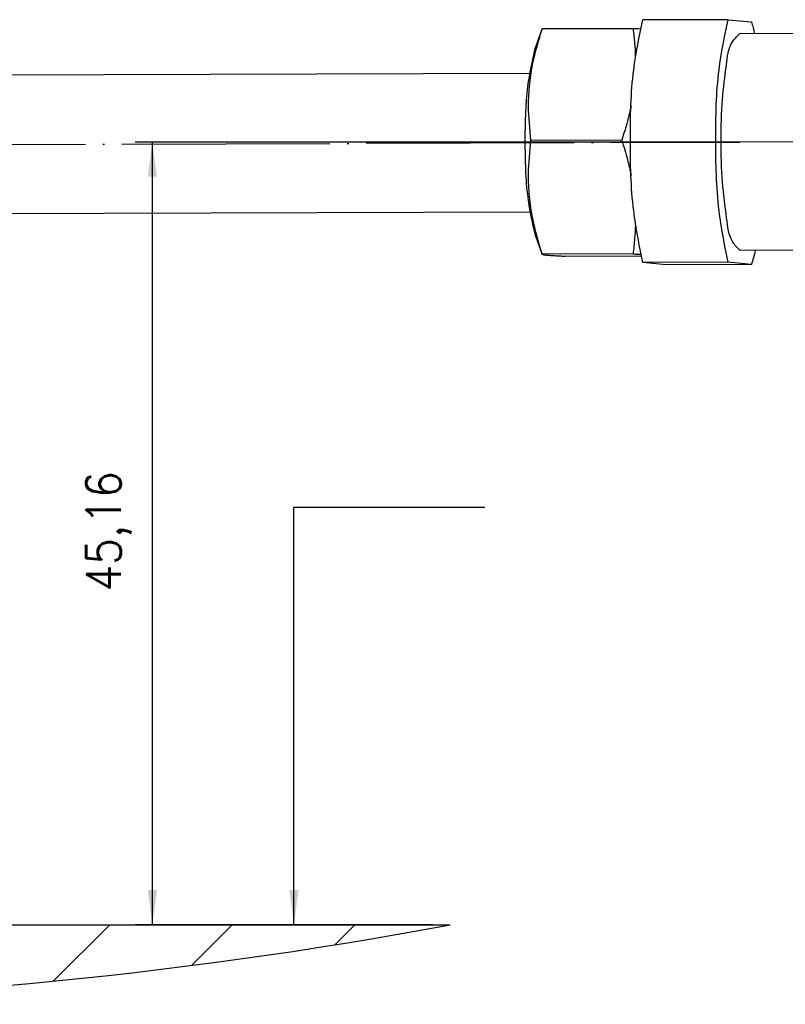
# Model space of a CAD drawing. Header units: millimetres. Extents: x -235 to 2569, y -109 to 485.
# Tile 16 of 40: x 264 to 309, y 286 to 343. Entities that reach past the tile are written whole.
import ezdxf

# ---------------------------------------------------------------- set-up
doc = ezdxf.new("R2010")
doc.units = ezdxf.units.MM
doc.linetypes.add('DOT_CENTER', pattern=[14, 12, -1, 0, -1])
doc.layers.add('1', color=7, linetype='Continuous')
doc.styles.add('CONVERTER_11', font='txt.shx', dxfattribs={"width": 0.9})
doc.dimstyles.new('ME10_DIM_16', dxfattribs={"dimtxt": 2, "dimasz": 2, "dimexe": 1, "dimexo": 1, "dimgap": 1, "dimtad": 1, "dimdsep": 46, "dimtxsty": 'CONVERTER_11', "dimsah": 1, "dimcen": 0.09, "dimclrd": 2, "dimclre": 2, "dimclrt": 2, "dimadec": 0, "dimazin": 0, "dimtfac": 1, "dimtdec": 4, "dimtix": 1, "dimtmove": 0, "dimatfit": 3, "dimfxl": 1, "dimtolj": 1, "dimtzin": 0, "dimarcsym": 0})
doc.dimstyles.get("Standard").update_dxf_attribs({"dimtxt": 0.18, "dimasz": 0.18, "dimexe": 0.18, "dimexo": 0.0625, "dimgap": 0.09, "dimtad": 0, "dimtih": 1, "dimtoh": 1, "dimdec": 4, "dimzin": 0, "dimdsep": 46, "dimtxsty": 'Standard', "dimcen": 0.09, "dimadec": 0, "dimazin": 0, "dimtfac": 1, "dimtdec": 4, "dimtofl": 0, "dimtmove": 0, "dimatfit": 3, "dimfxl": 1, "dimtolj": 1, "dimtzin": 0, "dimarcsym": 0})

# ---------------------------------------------------------------- blocks, each defined once
blk = doc.blocks.new('COUPLING_BAR__68', base_point=(176.731, 328.623))
at = {"color": 7, "linetype": 'Continuous'}
for p, q in [((305.25, 343.021), (300.326, 343.006)), ((305.25, 343.021), (306.595, 342.888)), ((294.123, 341.357), (294.52, 342.478)), ((294.528, 342.486), (294.52, 342.478)), ((299.765, 342.502), (294.528, 342.486)), ((323.385, 342.259), (305.903, 342.206)), ((293.799, 339.918), (230.573, 339.724)), ((299.113, 336.068), (293.876, 336.052)), ((293.823, 331.918), (230.597, 331.724)), ((294.156, 330.482), (294.52, 329.475)), ((323.423, 329.759), (305.942, 329.706)), ((294.52, 329.475), (294.528, 329.488)), ((299.765, 329.504), (294.528, 329.488)), ((300.225, 329.373), (295.831, 329.359)), ((305.25, 329.023), (300.326, 329.008)), ((301.671, 328.875), (300.326, 329.008)), ((306.595, 328.89), (305.25, 329.023)), ((306.595, 328.89), (301.671, 328.875))]:
    blk.add_line(p, q, dxfattribs=at)
for points, knots in [([(300.326, 329.008), (300.126, 330.001), (299.655, 332.332), (299.585, 336.065), (299.649, 339.766), (300.126, 342.048), (300.326, 343.006)], [0, 0, 0, 0, 3.034108, 7.120017, 11.167859, 14.099827, 14.099827, 14.099827, 14.099827]), ([(305.25, 329.023), (305.05, 330.016), (304.579, 332.347), (304.509, 336.08), (304.573, 339.781), (305.05, 342.063), (305.25, 343.021)], [0, 0, 0, 0, 3.034108, 7.120017, 11.167859, 14.099827, 14.099827, 14.099827, 14.099827]), ([(306.595, 342.888), (306.626, 342.781), (306.691, 342.556), (306.743, 342.328), (306.771, 342.208)], [0, 0, 0, 0, 0.3349203, 0.7020992, 0.7020992, 0.7020992, 0.7020992]), ([(293.876, 336.052), (293.809, 336.718), (293.698, 337.812), (293.788, 339.33), (294.019, 340.822), (294.335, 341.856), (294.528, 342.486)], [0, 0, 0, 0, 2.006211, 3.290212, 4.552116, 6.526882, 6.526882, 6.526882, 6.526882]), ([(299.765, 342.502), (299.799, 342.22), (299.862, 341.693), (299.885, 341.162), (299.896, 340.916)], [0, 0, 0, 0, 0.852861, 1.592136, 1.592136, 1.592136, 1.592136]), ([(300.18, 342.482), (300.116, 342.486), (299.978, 342.493), (299.84, 342.499), (299.765, 342.502)], [0, 0, 0, 0, 0.1906916, 0.4150141, 0.4150141, 0.4150141, 0.4150141]), ([(304.837, 336.063), (304.846, 336.854), (304.861, 338.317), (305.133, 340.172), (305.273, 341.582), (305.754, 342.057), (305.903, 342.206)], [0, 0, 0, 0, 2.359185, 4.363286, 5.734967, 6.355618, 6.355618, 6.355618, 6.355618]), ([(293.548, 336.025), (293.557, 337.079), (293.572, 338.877), (293.962, 340.631), (294.123, 341.357)], [0, 0, 0, 0, 3.150445, 5.37578, 5.37578, 5.37578, 5.37578]), ([(299.653, 338.054), (299.586, 337.754), (299.438, 337.083), (299.229, 336.429), (299.113, 336.068)], [0, 0, 0, 0, 0.921639, 2.059267, 2.059267, 2.059267, 2.059267]), ([(294.156, 330.482), (293.986, 331.237), (293.575, 333.059), (293.558, 334.929), (293.548, 336.025)], [0, 0, 0, 0, 2.316328, 5.589539, 5.589539, 5.589539, 5.589539]), ([(294.528, 329.488), (294.324, 330.169), (293.996, 331.268), (293.775, 332.829), (293.704, 334.34), (293.811, 335.409), (293.876, 336.052)], [0, 0, 0, 0, 2.128297, 3.434133, 4.720795, 6.654203, 6.654203, 6.654203, 6.654203]), ([(299.113, 336.068), (299.23, 335.697), (299.44, 335.025), (299.589, 334.337), (299.656, 334.029)], [0, 0, 0, 0, 1.164515, 2.110431, 2.110431, 2.110431, 2.110431]), ([(305.942, 329.706), (305.788, 329.86), (305.292, 330.357), (305.147, 331.819), (304.863, 333.739), (304.846, 335.25), (304.837, 336.063)], [0, 0, 0, 0, 0.642462, 2.070619, 4.149099, 6.575885, 6.575885, 6.575885, 6.575885]), ([(299.898, 331.173), (299.887, 330.915), (299.865, 330.357), (299.8, 329.802), (299.765, 329.504)], [0, 0, 0, 0, 0.77397, 1.674126, 1.674126, 1.674126, 1.674126]), ([(306.809, 329.708), (306.777, 329.563), (306.715, 329.287), (306.634, 329.017), (306.595, 328.89)], [0, 0, 0, 0, 0.4479785, 0.8459278, 0.8459278, 0.8459278, 0.8459278]), ([(295.831, 329.359), (295.744, 329.363), (295.584, 329.37), (295.366, 329.381), (295.187, 329.392), (295.043, 329.401), (294.927, 329.409), (294.821, 329.418), (294.725, 329.427), (294.642, 329.438), (294.584, 329.448), (294.549, 329.458), (294.528, 329.465), (294.522, 329.472), (294.52, 329.475)], [0, 0, 0, 0, 0.261925, 0.478866, 0.656171, 0.799193, 0.91328, 1.003783, 1.118426, 1.201249, 1.257505, 1.2925, 1.311692, 1.320977, 1.320977, 1.320977, 1.320977]), ([(299.765, 329.504), (299.843, 329.501), (299.987, 329.494), (300.132, 329.487), (300.198, 329.483)], [0, 0, 0, 0, 0.2342855, 0.4333608, 0.4333608, 0.4333608, 0.4333608])]:
    blk.add_open_spline(points, degree=3, knots=knots, dxfattribs=at)
at = {"layer": '1', "color": 2, "linetype": 'DOT_CENTER'}
for p, q in [((199.778, 335.629), (305.923, 335.956)), ((325.404, 336.016), (303.923, 335.95))]:
    blk.add_line(p, q, dxfattribs=at)
blk = doc.blocks.new('COUPLING_BAR_BLOCK__70', base_point=(158.731, 312.594))
blk.add_blockref('COUPLING_BAR__68', (176.731, 328.623))
blk = doc.blocks.new('READING_HEAD__72', base_point=(116.731, 312.594))
blk.add_blockref('COUPLING_BAR_BLOCK__70', (158.731, 312.594))
blk = doc.blocks.new('PB_1340__84', base_point=(-72.269, 290.294))
blk.add_blockref('READING_HEAD__72', (116.731, 312.594))
blk = doc.blocks.new('*D126')
at = {"layer": '1', "color": 2, "linetype": 'Continuous'}
for p, q in [((304.923, 335.956), (271.043, 335.956)), ((272.043, 290.794), (272.043, 335.956)), ((288.218, 290.794), (271.043, 290.794))]:
    blk.add_line(p, q, dxfattribs=at)
at = {"layer": '1', "color": 2}
for points in [[(272.306, 333.956), (271.78, 333.956), (272.043, 335.956)], [(271.78, 292.794), (272.306, 292.794), (272.043, 290.794)]]:
    blk.add_solid(points, dxfattribs=at)
at = {"layer": '1', "color": 2, "insert": (270.843, 310.025), "char_height": 2, "attachment_point": 7, "rotation": 90, "line_spacing_factor": 0.60024, "style": 'CONVERTER_11'}
blk.add_mtext('45,16', dxfattribs=at)
blk = doc.blocks.new('Inferior1', base_point=(83, 320))
at = {"layer": '1', "linetype": 'Continuous'}
h = blk.add_hatch(dxfattribs=at)
h.set_pattern_fill('_USER', color=3, scale=5, angle=45, pattern_type=0)
h.set_pattern_definition([(45, (0, 0), (-3.535534, 3.535534), [])])
edge = h.paths.add_edge_path()
edge.add_line((191.83, 290.794), (289.218, 290.794))
edge.add_arc((240.524, 551.488), 265.203, 259.41984, 280.58016, ccw=False)
at = {"layer": '1', "color": 7, "linetype": 'Continuous'}
blk.add_line((191.83, 290.794), (289.218, 290.794), dxfattribs=at)
blk.add_arc((240.524, 551.488), 265.203, 259.41984, 280.58016, dxfattribs=at)
at = {"layer": '1', "color": 2}
blk.add_solid([(279.946, 292.794), (280.473, 292.794), (280.21, 290.794)], dxfattribs=at)
blk.add_blockref('PB_1340__84', (-72.269, 290.294))
at = {"layer": '1'}
dim = blk.add_linear_dim(base=(272.043, 290.794), p1=(305.923, 335.956), p2=(289.218, 290.794), angle=90, dimstyle='ME10_DIM_16', dxfattribs=at)
dim.commit()
dim.dimension.update_dxf_attribs({"geometry": '*D126', "text_midpoint": (269.943, 313.375), "text_rotation": 90})
at = {"layer": '1', "color": 2, "linetype": 'Continuous', "has_arrowhead": 0}
blk.add_leader([(280.21, 290.794), (280.21, 314.899), (291.21, 314.899)], dimstyle='Standard', dxfattribs=at)

msp = doc.modelspace()

# ---------------------------------------------------------------- block references
msp.add_blockref('Inferior1', (83, 320))

doc.saveas('drawing.dxf')
